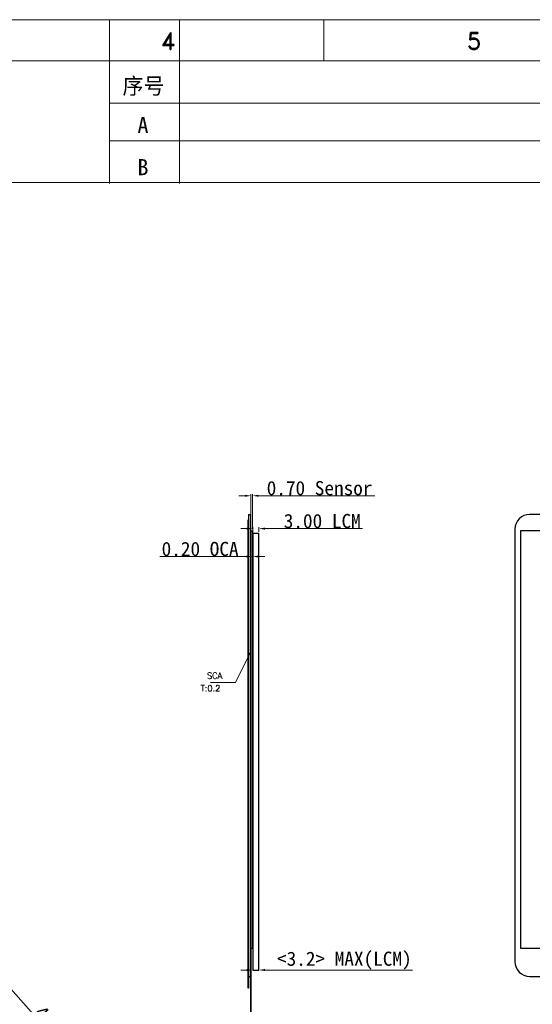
# Model space of a CAD drawing. Header units: millimetres. Extents: x 1213 to 2428, y 1034 to 1891.
# Tile 12 of 14: x 1669 to 1923, y 1404 to 1891. Entities that reach past the tile are written whole.
import ezdxf
from ezdxf.enums import TextEntityAlignment as Align

# ---------------------------------------------------------------- set-up
doc = ezdxf.new("R2010")
doc.units = ezdxf.units.MM
doc.styles.get("Standard").update_dxf_attribs({"font": 'txt', "bigfont": 'gbcbig.shx'})
doc.styles.add('TXDT300A-S2(TP)$0$STANDARD', font='txt')
doc.styles.add('TXT', font='romand.shx', dxfattribs={"width": 0.8, "height": 1.2})
doc.styles.add('宋体', font='txt')
doc.dimstyles.new('ISO-25', dxfattribs={"dimtxt": 2.5, "dimasz": 2.5, "dimexe": 1.25, "dimexo": 0.625, "dimtad": 1, "dimtxsty": 'Standard', "dimcen": 2.5, "dimadec": 0, "dimazin": 0, "dimtfac": 1, "dimtmove": 0, "dimatfit": 3, "dimfxl": 1, "dimarcsym": 0})
doc.dimstyles.new('ISO-25$0', dxfattribs={"dimtxt": 7, "dimasz": 3, "dimexe": 0.8, "dimexo": 0.8, "dimgap": 0.2, "dimtad": 1, "dimzin": 1, "dimdsep": 46, "dimtxsty": '宋体', "dimcen": 3, "dimclrd": 256, "dimclre": 256, "dimadec": 0, "dimazin": 0, "dimtfac": 1, "dimtofl": 0, "dimtmove": 0, "dimatfit": 3, "dimfxl": 0.8, "dimtolj": 1, "dimlwd": 0, "dimlwe": 0, "dimarcsym": 0})

# ---------------------------------------------------------------- blocks, each defined once
blk = doc.blocks.new('*D20')
at = {"lineweight": 0, "transparency": 16777216}
for p, q in [((1385.31, 1062.73), (1382.31, 1062.73)), ((1388.31, 1046.12), (1388.31, 1063.53)), ((1389.01, 1046.12), (1389.01, 1063.53)), ((1392.01, 1062.73), (1449.57, 1062.73))]:
    blk.add_line(p, q, dxfattribs=at)
at = {"transparency": 16777216}
for points in [[(1385.31, 1063.23), (1385.31, 1062.23), (1388.31, 1062.73)], [(1392.01, 1063.23), (1392.01, 1062.23), (1389.01, 1062.73)]]:
    blk.add_solid(points, dxfattribs=at)
at = {"layer": 'Defpoints', "color": 0, "transparency": 16777216}
for p in [(1388.31, 1062.73), (1388.31, 1045.32), (1389.01, 1045.32)]:
    blk.add_point(p, dxfattribs=at)
at = {"transparency": 16777216, "insert": (1422.29, 1066.45), "char_height": 7, "attachment_point": 5, "style": '宋体'}
blk.add_mtext('\\A1;0.70 Sensor', dxfattribs=at)
blk = doc.blocks.new('*D21')
at = {"lineweight": 0, "transparency": 16777216}
for p, q in [((1386.21, 1046.46), (1383.21, 1046.46)), ((1389.21, 1044.85), (1389.21, 1047.26)), ((1392.21, 1044.85), (1392.21, 1047.26)), ((1395.21, 1046.46), (1443.47, 1046.46))]:
    blk.add_line(p, q, dxfattribs=at)
at = {"transparency": 16777216}
for points in [[(1386.21, 1046.96), (1386.21, 1045.96), (1389.21, 1046.46)], [(1395.21, 1046.96), (1395.21, 1045.96), (1392.21, 1046.46)]]:
    blk.add_solid(points, dxfattribs=at)
at = {"layer": 'Defpoints', "color": 0, "transparency": 16777216}
for p in [(1389.21, 1046.46), (1389.21, 1044.05), (1392.21, 1044.05)]:
    blk.add_point(p, dxfattribs=at)
at = {"transparency": 16777216, "insert": (1423.6, 1050.18), "char_height": 7, "attachment_point": 5, "style": '宋体'}
blk.add_mtext('\\A1;3.00 LCM', dxfattribs=at)
blk = doc.blocks.new('*D22')
at = {"lineweight": 0, "transparency": 16777216}
for p, q in [((1389.21, 828.7), (1389.21, 828.82)), ((1392.21, 828.7), (1392.21, 828.82)), ((1386.21, 828.02), (1383.21, 828.02)), ((1395.21, 828.02), (1468.37, 828.02))]:
    blk.add_line(p, q, dxfattribs=at)
at = {"transparency": 16777216}
for points in [[(1386.21, 828.52), (1386.21, 827.52), (1389.21, 828.02)], [(1395.21, 828.52), (1395.21, 827.52), (1392.21, 828.02)]]:
    blk.add_solid(points, dxfattribs=at)
at = {"layer": 'Defpoints', "color": 0, "transparency": 16777216}
for p in [(1389.21, 828.02), (1389.21, 827.9), (1392.21, 827.9)]:
    blk.add_point(p, dxfattribs=at)
at = {"transparency": 16777216, "insert": (1434.54, 832.68), "char_height": 7, "attachment_point": 5, "style": '宋体'}
blk.add_mtext('\\A1;<3.2> MAX(LCM)', dxfattribs=at)
blk = doc.blocks.new('*D45')
at = {"lineweight": 0, "transparency": 16777216}
for p, q in [((1389.01, 1044.52), (1389.01, 1031.84)), ((1389.21, 1043.25), (1389.21, 1031.84)), ((1386.01, 1032.64), (1343.23, 1032.64)), ((1392.21, 1032.64), (1395.21, 1032.64))]:
    blk.add_line(p, q, dxfattribs=at)
at = {"transparency": 16777216}
for points in [[(1386.01, 1033.14), (1386.01, 1032.14), (1389.01, 1032.64)], [(1392.21, 1033.14), (1392.21, 1032.14), (1389.21, 1032.64)]]:
    blk.add_solid(points, dxfattribs=at)
at = {"layer": 'Defpoints', "color": 0, "transparency": 16777216}
for p in [(1389.01, 1045.32), (1389.21, 1044.05), (1389.01, 1032.64)]:
    blk.add_point(p, dxfattribs=at)
at = {"transparency": 16777216, "insert": (1363.12, 1036.36), "char_height": 7, "attachment_point": 5, "style": '宋体'}
blk.add_mtext('\\A1;0.20 OCA', dxfattribs=at)
blk = doc.blocks.new('*D34')
at = {"color": 4, "lineweight": 0, "transparency": 16777216}
for p, q in [((1257.44, 829.11), (1257.44, 835.11)), ((1254.44, 832.11), (1260.44, 832.11))]:
    blk.add_line(p, q, dxfattribs=at)
at = {"lineweight": 0, "transparency": 16777216}
blk.add_line((1303.07, 780.83), (1264.25, 824.46), dxfattribs=at)
at = {"transparency": 16777216}
blk.add_solid([(1264.62, 824.79), (1263.87, 824.13), (1262.25, 826.7)], dxfattribs=at)
at = {"layer": 'Defpoints', "color": 0, "transparency": 16777216}
for p in [(1257.44, 832.11), (1262.25, 826.7)]:
    blk.add_point(p, dxfattribs=at)
at = {"transparency": 16777216, "insert": (1294.29, 796.27), "char_height": 7, "attachment_point": 5, "rotation": 311.6609, "style": '宋体'}
blk.add_mtext('\\A1;4-R7.24', dxfattribs=at)
blk = doc.blocks.new('2')
at = {"color": 0}
for p, q in [((1387.007, 1053.469), (1388.107, 1053.469)), ((1387.007, 1053.469), (1387.007, 824.869)), ((1388.107, 1053.469), (1388.107, 824.869)), ((1388.307, 1045.322), (1389.007, 1045.322)), ((1388.307, 1045.322), (1388.307, 838.902)), ((1389.007, 1045.322), (1389.007, 838.902)), ((1388.007, 838.902), (1388.007, 769.117)), ((1388.307, 838.902), (1389.007, 838.902)), ((1388.307, 838.902), (1388.307, 769.117)), ((1387.007, 824.869), (1388.107, 824.869)), ((1387.007, 824.869), (1387.007, 819.019))]:
    blk.add_line(p, q, dxfattribs=at)
at = {"color": 0, "lineweight": 0}
for points in [[(818.015, 440.762), (2032.964, 440.762), (2032.964, 1298.343), (818.015, 1298.343)], [(838.434, 461.181), (838.434, 1277.925), (2012.545, 1277.925), (2012.545, 461.181)]]:
    blk.add_lwpolyline(points, close=True, dxfattribs=at)
for points in [[(1318.211, 1217.277), (1318.211, 1298.343)], [(1352.95, 1217.277), (1352.95, 1298.343)], [(1424.448, 1298.343), (1424.448, 1277.925)], [(1318.211, 1257.081), (2012.545, 1257.081)], [(1318.211, 1238.397), (2012.545, 1238.397)], [(838.434, 1217.685), (2012.545, 1217.685)]]:
    blk.add_lwpolyline(points, dxfattribs=at)
at = {"color": 0, "linetype": 'Continuous'}
blk.add_lwpolyline([(1881.281, 1053.469), (1526.261, 1053.469, 0.4142136), (1519.021, 1046.229), (1519.021, 832.109, 0.4142136), (1526.261, 824.869), (1881.281, 824.869, 0.4142136), (1888.521, 832.109), (1888.521, 1046.229, 0.4142136)], format="xyb", close=True, dxfattribs=at)
for points in [[(1387.007, 819.019), (1386.947, 819.019), (1386.947, 1050.871), (1387.007, 1050.871)], [(1881.341, 1045.322), (1521.851, 1045.322), (1521.851, 838.902), (1881.341, 838.902)]]:
    blk.add_lwpolyline(points, close=True, dxfattribs=at)
at = {"color": 0}
blk.add_lwpolyline([(1392.207, 827.904), (1392.207, 838.864), (1392.207, 838.864), (1392.207, 1044.054), (1389.207, 1044.054), (1389.207, 827.904)], close=True, dxfattribs=at)
at = {"color": 0, "lineweight": 0, "style": 'TXT'}
for s, p in [('4', (1347.236, 1287.779)), ('5', (1498.844, 1287.779))]:
    blk.add_text(s, height=8.355, dxfattribs=at).set_placement(p, align=Align.MIDDLE_CENTER)
at = {"color": 0, "lineweight": 0, "style": 'TXDT300A-S2(TP)$0$STANDARD'}
for s, p in [('A', (1332.107, 1239.815)), ('B', (1332.107, 1218.972))]:
    blk.add_text(s, height=7.99, dxfattribs=at).set_placement(p, align=Align.BOTTOM_LEFT)
at = {"color": 0, "lineweight": 0, "insert": (1324.717, 1269.541), "char_height": 7.9899, "width": 45.87951, "attachment_point": 1, "style": 'TXDT300A-S2(TP)$0$STANDARD'}
blk.add_mtext('序号', dxfattribs=at)
at = {"color": 0, "char_height": 3, "width": 28.33529, "attachment_point": 1}
for s, insert in [('{\\C4;SCA}', (1366.526, 975.192)), ('{\\C4;T:0.2}', (1363.375, 968.946))]:
    blk.add_mtext(s, dxfattribs=dict(at, insert=insert))
at = {"color": 0}
for base, p1, p2, text, picture, middle in [((1388.307, 1062.734), (1389.007, 1045.322), (1388.307, 1045.322), '<> Sensor', '*D20', (1422.288, 1062.734)), ((1389.207, 1046.459), (1392.207, 1044.054), (1389.207, 1044.054), '<> LCM', '*D21', (1423.602, 1046.459)), ((1389.207, 828.024), (1392.207, 827.904), (1389.207, 827.904), '<3.2> MAX(LCM)', '*D22', (1434.541, 828.024))]:
    dim = blk.add_linear_dim(base=base, p1=p1, p2=p2, text=text, dimstyle='ISO-25$0', override={"dimclrd": 256, "dimclre": 256, "dimclrt": 256}, dxfattribs=at)
    dim.commit()
    dim.dimension.update_dxf_attribs({"geometry": picture, "text_midpoint": middle, "dimtype": 128})
dim = blk.add_linear_dim(base=(1389.007, 1032.638), p1=(1389.207, 1044.054), p2=(1389.007, 1045.322), text='<> OCA', dimstyle='ISO-25$0', override={"dimclrd": 256, "dimclre": 256, "dimclrt": 256}, dxfattribs=at)
dim.commit()
dim.dimension.update_dxf_attribs({"geometry": '*D45', "text_midpoint": (1363.117, 1036.357)})
dim = blk.add_radius_dim(center=(1257.441, 832.109), mpoint=(1262.254, 826.7), text='4-<>', dimstyle='ISO-25', override={"dimtxt": 7, "dimasz": 3, "dimexe": 0.8, "dimexo": 0.8, "dimgap": 0.2, "dimzin": 1, "dimdsep": 46, "dimtxsty": '宋体', "dimcen": 3, "dimclrd": 256, "dimclre": 4, "dimclrt": 256, "dimtofl": 0, "dimfxl": 0.8, "dimtolj": 1, "dimlwd": 0, "dimlwe": 0}, dxfattribs=at)
dim.commit()
dim.dimension.update_dxf_attribs({"geometry": '*D34', "text_midpoint": (1291.521, 793.806), "dimtype": 132})
blk.add_leader([(1388.333, 986.002), (1380.673, 970.36), (1368.201, 970.36)], dimstyle='ISO-25', override={"dimtxt": 7, "dimasz": 3, "dimexe": 0.8, "dimexo": 0.8, "dimgap": 0.2, "dimzin": 1, "dimdsep": 46, "dimtxsty": '宋体', "dimcen": 3, "dimclrd": 4, "dimclre": 4, "dimclrt": 4, "dimtofl": 0, "dimfxl": 0.8, "dimtolj": 1, "dimlwd": 0, "dimlwe": 0}, dxfattribs=at)

msp = doc.modelspace()

# ---------------------------------------------------------------- block references
msp.add_blockref('2', (395.41, 592.76))

doc.saveas('drawing.dxf')
